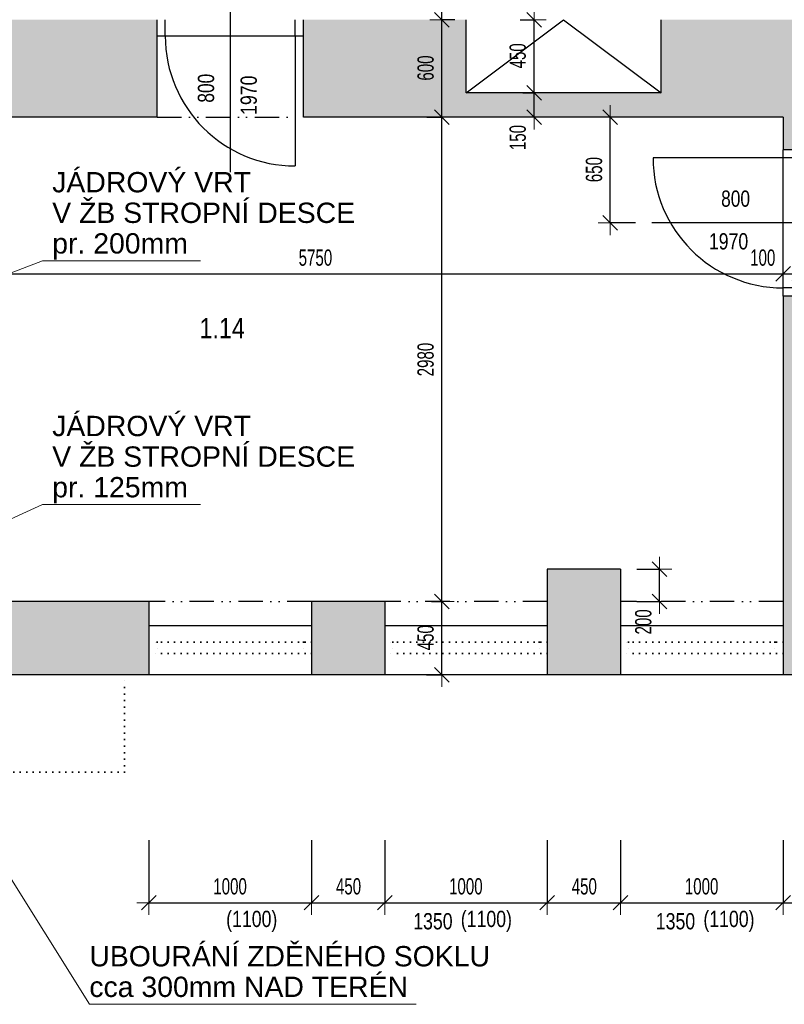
# Model space of a CAD drawing. Header units: millimetres. Extents: x -19215 to 25158, y -68454 to -42345.
# Tile 14 of 23: x 7632 to 12335, y -59625 to -53567. Entities that reach past the tile are written whole.
import ezdxf

# ---------------------------------------------------------------- set-up
doc = ezdxf.new("R2010")
doc.units = ezdxf.units.MM
doc.header["$PDMODE"] = 65
doc.linetypes.add('JIS_09_15', pattern=[300, 150, -50, 0, -50, 0, -50])
doc.linetypes.add('Teckovana 0.5x_2', pattern=[40, 0, -40])
for name, color, linetype, lineweight in [('XR$1$1.NP - STÁVAJÍCÍ_1', 7, 'Continuous', 25), ('XR$2$1.NP - KOTY_1', 7, 'Continuous', 25), ('XR$3$BOURÁNÍ_1', 7, 'Continuous', 25)]:
    doc.layers.add(name, color=color, linetype=linetype, lineweight=lineweight)
doc.styles.add('ARIAL', font='ARIAL.TTF')
doc.styles.add('ARIALNARROW', font='ARIALN.TTF')
doc.dimstyles.new('DIMSTYLE_11', dxfattribs={"dimtxt": 100, "dimasz": 150, "dimexe": 0, "dimexo": 0, "dimgap": 50, "dimtad": 2, "dimdec": 0, "dimrnd": 5, "dimdsep": 46, "dimtxsty": 'ARIALNARROW', "dimblk1": 'ALL_ML_STRICH', "dimblk2": 'ALL_ML_STRICH', "dimsah": 1, "dimcen": 0, "dimclrd": 96, "dimclre": 96, "dimclrt": 96, "dimadec": 0, "dimazin": 0, "dimtfac": 1, "dimtdec": 0, "dimtix": 1, "dimtmove": 2, "dimatfit": 3, "dimfxl": 0, "dimtvp": 1.2, "dimtzin": 0, "dimlwd": 0, "dimlwe": 13, "dimarcsym": 0})
doc.dimstyles.new('DIMSTYLE_2', dxfattribs={"dimtxt": 100, "dimasz": 150, "dimexe": 0, "dimexo": 0, "dimgap": 50, "dimtad": 2, "dimdec": 0, "dimrnd": 5, "dimdsep": 46, "dimtxsty": 'ARIALNARROW', "dimblk1": 'ALL_ML_STRICH', "dimblk2": 'ALL_ML_STRICH', "dimsah": 1, "dimcen": 0, "dimclrd": 96, "dimclre": 96, "dimclrt": 96, "dimadec": 0, "dimazin": 0, "dimtfac": 1, "dimtdec": 0, "dimtix": 1, "dimtmove": 2, "dimatfit": 3, "dimfxl": 0, "dimtzin": 0, "dimlwd": 0, "dimlwe": 13, "dimarcsym": 0})
doc.dimstyles.new('DIMSTYLE_3', dxfattribs={"dimtxt": 100, "dimasz": 150, "dimexe": 0, "dimexo": 0, "dimgap": 50, "dimtad": 2, "dimdec": 0, "dimrnd": 5, "dimdsep": 46, "dimtxsty": 'ARIALNARROW', "dimblk1": 'ALL_ML_STRICH', "dimblk2": 'ALL_ML_STRICH', "dimsah": 1, "dimcen": 0, "dimclrd": 96, "dimclre": 96, "dimclrt": 96, "dimadec": 0, "dimazin": 0, "dimtfac": 1, "dimtdec": 0, "dimtix": 1, "dimtmove": 2, "dimatfit": 3, "dimfxl": 0, "dimtzin": 0, "dimlwd": 0, "dimlwe": 13, "dimarcsym": 0})

# ---------------------------------------------------------------- blocks, each defined once
blk = doc.blocks.new('ALL_ML_STRICH')
at = {"color": 0, "linetype": 'ByBlock', "lineweight": -2}
for p, q in [((0, -0.5), (0, 0.5)), ((-1, 0), (0.5, 0)), ((-0.3, -0.3), (0.3, 0.3))]:
    blk.add_line(p, q, dxfattribs=at)
blk = doc.blocks.new('*D5')
at = {"layer": 'DEFPOINTS', "color": 96, "linetype": 'Continuous', "lineweight": 13}
for p in [(10877.2, -58514.7), (11327.2, -58514.7), (10877.2, -58999.3)]:
    blk.add_point(p, dxfattribs=at)
at = {"layer": 'XR$1$1.NP - STÁVAJÍCÍ_1', "color": 96, "linetype": 'Continuous', "lineweight": -2}
for p, q in [((10877.2, -58614.7), (10877.2, -58999.3)), ((11327.2, -58614.7), (11327.2, -58999.3)), ((10877.2, -58999.3), (11327.2, -58999.3))]:
    blk.add_line(p, q, dxfattribs=at)
at = {"layer": 'XR$1$1.NP - STÁVAJÍCÍ_1', "color": 96, "linetype": 'Continuous', "lineweight": 13, "xscale": 150, "yscale": 150, "zscale": 150, "rotation": 180}
blk.add_blockref('ALL_ML_STRICH', (10877.2, -58999.3), dxfattribs=at)
at = {"layer": 'XR$1$1.NP - STÁVAJÍCÍ_1', "color": 96, "linetype": 'Continuous', "lineweight": 13, "xscale": 150, "yscale": 150, "zscale": 150}
blk.add_blockref('ALL_ML_STRICH', (11327.2, -58999.3), dxfattribs=at)
at = {"layer": 'XR$1$1.NP - STÁVAJÍCÍ_1', "color": 96, "linetype": 'Continuous', "lineweight": 13, "insert": (11104.7, -58899.3), "char_height": 100, "width": 243.429, "attachment_point": 5, "style": 'ARIALNARROW'}
blk.add_mtext('\\W0.81;\\A1;{450}', dxfattribs=at)
blk = doc.blocks.new('*D9')
at = {"layer": 'DEFPOINTS', "color": 96, "linetype": 'Continuous', "lineweight": 13}
for p in [(11327.2, -58514.7), (12327.2, -58514.7), (11327.2, -58999.3)]:
    blk.add_point(p, dxfattribs=at)
at = {"layer": 'XR$1$1.NP - STÁVAJÍCÍ_1', "color": 96, "linetype": 'Continuous', "lineweight": -2}
for p, q in [((11327.2, -58614.7), (11327.2, -58999.3)), ((12327.2, -58614.7), (12327.2, -58999.3)), ((11327.2, -58999.3), (12327.2, -58999.3))]:
    blk.add_line(p, q, dxfattribs=at)
at = {"layer": 'XR$1$1.NP - STÁVAJÍCÍ_1', "color": 96, "linetype": 'Continuous', "lineweight": 13, "xscale": 150, "yscale": 150, "zscale": 150, "rotation": 180}
blk.add_blockref('ALL_ML_STRICH', (11327.2, -58999.3), dxfattribs=at)
at = {"layer": 'XR$1$1.NP - STÁVAJÍCÍ_1', "color": 96, "linetype": 'Continuous', "lineweight": 13, "xscale": 150, "yscale": 150, "zscale": 150}
blk.add_blockref('ALL_ML_STRICH', (12327.2, -58999.3), dxfattribs=at)
at = {"layer": 'XR$1$1.NP - STÁVAJÍCÍ_1', "color": 96, "linetype": 'Continuous', "lineweight": 13, "insert": (11826.1, -58899.3), "char_height": 100, "width": 324.571, "attachment_point": 5, "style": 'ARIALNARROW'}
blk.add_mtext('\\W0.81;\\A1;{1000}', dxfattribs=at)
blk = doc.blocks.new('*D10')
at = {"layer": 'DEFPOINTS', "color": 96, "linetype": 'Continuous', "lineweight": 13}
for p in [(12327.2, -58514.7), (12777.2, -58514.7), (12327.2, -58999.3)]:
    blk.add_point(p, dxfattribs=at)
at = {"layer": 'XR$1$1.NP - STÁVAJÍCÍ_1', "color": 96, "linetype": 'Continuous', "lineweight": -2}
for p, q in [((12327.2, -58614.7), (12327.2, -58999.3)), ((12777.2, -58614.7), (12777.2, -58999.3)), ((12327.2, -58999.3), (12777.2, -58999.3))]:
    blk.add_line(p, q, dxfattribs=at)
at = {"layer": 'XR$1$1.NP - STÁVAJÍCÍ_1', "color": 96, "linetype": 'Continuous', "lineweight": 13, "xscale": 150, "yscale": 150, "zscale": 150, "rotation": 180}
blk.add_blockref('ALL_ML_STRICH', (12327.2, -58999.3), dxfattribs=at)
at = {"layer": 'XR$1$1.NP - STÁVAJÍCÍ_1', "color": 96, "linetype": 'Continuous', "lineweight": 13, "xscale": 150, "yscale": 150, "zscale": 150}
blk.add_blockref('ALL_ML_STRICH', (12777.2, -58999.3), dxfattribs=at)
at = {"layer": 'XR$1$1.NP - STÁVAJÍCÍ_1', "color": 96, "linetype": 'Continuous', "lineweight": 13, "insert": (12554.7, -58899.3), "char_height": 100, "width": 243.429, "attachment_point": 5, "style": 'ARIALNARROW'}
blk.add_mtext('\\W0.81;\\A1;{450}', dxfattribs=at)
blk = doc.blocks.new('*D14')
at = {"layer": 'DEFPOINTS', "color": 96, "linetype": 'Continuous', "lineweight": 13}
for p in [(8427.2, -58514.7), (9427.2, -58514.7), (8427.2, -58999.3)]:
    blk.add_point(p, dxfattribs=at)
at = {"layer": 'XR$1$1.NP - STÁVAJÍCÍ_1', "color": 96, "linetype": 'Continuous', "lineweight": -2}
for p, q in [((8427.2, -58614.7), (8427.2, -58999.3)), ((9427.2, -58614.7), (9427.2, -58999.3)), ((8427.2, -58999.3), (9427.2, -58999.3))]:
    blk.add_line(p, q, dxfattribs=at)
at = {"layer": 'XR$1$1.NP - STÁVAJÍCÍ_1', "color": 96, "linetype": 'Continuous', "lineweight": 13, "xscale": 150, "yscale": 150, "zscale": 150, "rotation": 180}
blk.add_blockref('ALL_ML_STRICH', (8427.2, -58999.3), dxfattribs=at)
at = {"layer": 'XR$1$1.NP - STÁVAJÍCÍ_1', "color": 96, "linetype": 'Continuous', "lineweight": 13, "xscale": 150, "yscale": 150, "zscale": 150}
blk.add_blockref('ALL_ML_STRICH', (9427.2, -58999.3), dxfattribs=at)
at = {"layer": 'XR$1$1.NP - STÁVAJÍCÍ_1', "color": 96, "linetype": 'Continuous', "lineweight": 13, "insert": (8926.1, -58899.3), "char_height": 100, "width": 324.571, "attachment_point": 5, "style": 'ARIALNARROW'}
blk.add_mtext('\\W0.81;\\A1;{1000}', dxfattribs=at)
blk = doc.blocks.new('*D15')
at = {"layer": 'DEFPOINTS', "color": 96, "linetype": 'Continuous', "lineweight": 13}
for p in [(9427.2, -58514.7), (9877.2, -58514.7), (9427.2, -58999.3)]:
    blk.add_point(p, dxfattribs=at)
at = {"layer": 'XR$1$1.NP - STÁVAJÍCÍ_1', "color": 96, "linetype": 'Continuous', "lineweight": -2}
for p, q in [((9427.2, -58614.7), (9427.2, -58999.3)), ((9877.2, -58614.7), (9877.2, -58999.3)), ((9427.2, -58999.3), (9877.2, -58999.3))]:
    blk.add_line(p, q, dxfattribs=at)
at = {"layer": 'XR$1$1.NP - STÁVAJÍCÍ_1', "color": 96, "linetype": 'Continuous', "lineweight": 13, "xscale": 150, "yscale": 150, "zscale": 150, "rotation": 180}
blk.add_blockref('ALL_ML_STRICH', (9427.2, -58999.3), dxfattribs=at)
at = {"layer": 'XR$1$1.NP - STÁVAJÍCÍ_1', "color": 96, "linetype": 'Continuous', "lineweight": 13, "xscale": 150, "yscale": 150, "zscale": 150}
blk.add_blockref('ALL_ML_STRICH', (9877.2, -58999.3), dxfattribs=at)
at = {"layer": 'XR$1$1.NP - STÁVAJÍCÍ_1', "color": 96, "linetype": 'Continuous', "lineweight": 13, "insert": (9654.7, -58899.3), "char_height": 100, "width": 243.429, "attachment_point": 5, "style": 'ARIALNARROW'}
blk.add_mtext('\\W0.81;\\A1;{450}', dxfattribs=at)
blk = doc.blocks.new('*D16')
at = {"layer": 'DEFPOINTS', "color": 96, "linetype": 'Continuous', "lineweight": 13}
for p in [(9877.2, -58514.7), (10877.2, -58514.7), (9877.2, -58999.3)]:
    blk.add_point(p, dxfattribs=at)
at = {"layer": 'XR$1$1.NP - STÁVAJÍCÍ_1', "color": 96, "linetype": 'Continuous', "lineweight": -2}
for p, q in [((9877.2, -58614.7), (9877.2, -58999.3)), ((10877.2, -58614.7), (10877.2, -58999.3)), ((9877.2, -58999.3), (10877.2, -58999.3))]:
    blk.add_line(p, q, dxfattribs=at)
at = {"layer": 'XR$1$1.NP - STÁVAJÍCÍ_1', "color": 96, "linetype": 'Continuous', "lineweight": 13, "xscale": 150, "yscale": 150, "zscale": 150, "rotation": 180}
blk.add_blockref('ALL_ML_STRICH', (9877.2, -58999.3), dxfattribs=at)
at = {"layer": 'XR$1$1.NP - STÁVAJÍCÍ_1', "color": 96, "linetype": 'Continuous', "lineweight": 13, "xscale": 150, "yscale": 150, "zscale": 150}
blk.add_blockref('ALL_ML_STRICH', (10877.2, -58999.3), dxfattribs=at)
at = {"layer": 'XR$1$1.NP - STÁVAJÍCÍ_1', "color": 96, "linetype": 'Continuous', "lineweight": 13, "insert": (10376.1, -58899.3), "char_height": 100, "width": 324.571, "attachment_point": 5, "style": 'ARIALNARROW'}
blk.add_mtext('\\W0.81;\\A1;{1000}', dxfattribs=at)
blk = doc.blocks.new('*D109')
at = {"layer": 'DEFPOINTS', "color": 96, "linetype": 'Continuous', "lineweight": 13}
for p in [(6577.2, -55131.1), (12327.2, -55131.1), (6577.2, -55293.4)]:
    blk.add_point(p, dxfattribs=at)
at = {"layer": 'XR$2$1.NP - KOTY_1', "color": 96, "linetype": 'Continuous', "lineweight": -2}
for p, q in [((6577.2, -55193.4), (6577.2, -55131.1)), ((6577.2, -55131.1), (12327.2, -55131.1)), ((12327.2, -55131.1), (12327.2, -55131.1))]:
    blk.add_line(p, q, dxfattribs=at)
at = {"layer": 'XR$2$1.NP - KOTY_1', "color": 96, "linetype": 'Continuous', "lineweight": 13, "xscale": 150, "yscale": 150, "zscale": 150, "rotation": 180}
blk.add_blockref('ALL_ML_STRICH', (6577.2, -55131.1), dxfattribs=at)
at = {"layer": 'XR$2$1.NP - KOTY_1', "color": 96, "linetype": 'Continuous', "lineweight": 13, "xscale": 150, "yscale": 150, "zscale": 150}
blk.add_blockref('ALL_ML_STRICH', (12327.2, -55131.1), dxfattribs=at)
at = {"layer": 'XR$2$1.NP - KOTY_1', "color": 96, "linetype": 'Continuous', "lineweight": 13, "insert": (9451.1, -55031.1), "char_height": 100, "width": 324.571, "attachment_point": 5, "style": 'ARIALNARROW'}
blk.add_mtext('\\W0.81;\\A1;{5750}', dxfattribs=at)
blk = doc.blocks.new('*D110')
at = {"layer": 'DEFPOINTS', "color": 96, "linetype": 'Continuous', "lineweight": 13}
for p in [(12327.2, -55131.1), (12327.2, -55131.1), (12427.2, -55131.1)]:
    blk.add_point(p, dxfattribs=at)
at = {"layer": 'XR$2$1.NP - KOTY_1', "color": 96, "linetype": 'Continuous', "lineweight": -2}
for p, q in [((12327.2, -55131.1), (12327.2, -55131.1)), ((12327.2, -55131.1), (12427.2, -55131.1)), ((12427.2, -55131.1), (12427.2, -55131.1))]:
    blk.add_line(p, q, dxfattribs=at)
at = {"layer": 'XR$2$1.NP - KOTY_1', "color": 96, "linetype": 'Continuous', "lineweight": 13, "xscale": 150, "yscale": 150, "zscale": 150, "rotation": 180}
blk.add_blockref('ALL_ML_STRICH', (12327.2, -55131.1), dxfattribs=at)
at = {"layer": 'XR$2$1.NP - KOTY_1', "color": 96, "linetype": 'Continuous', "lineweight": 13, "xscale": 150, "yscale": 150, "zscale": 150}
blk.add_blockref('ALL_ML_STRICH', (12427.2, -55131.1), dxfattribs=at)
at = {"layer": 'XR$2$1.NP - KOTY_1', "color": 96, "linetype": 'Continuous', "lineweight": 13, "insert": (12202, -55031.1), "char_height": 100, "width": 243.429, "attachment_point": 5, "style": 'ARIALNARROW'}
blk.add_mtext('\\W0.81;\\A1;{100}', dxfattribs=at)
blk = doc.blocks.new('*D115')
at = {"layer": 'DEFPOINTS', "color": 96, "linetype": 'Continuous', "lineweight": 13}
for p in [(10208.8, -47606.7), (10208.8, -53566.7), (10228.9, -53566.7)]:
    blk.add_point(p, dxfattribs=at)
at = {"layer": 'XR$2$1.NP - KOTY_1', "color": 96, "linetype": 'Continuous', "lineweight": -2}
for p, q in [((10308.8, -47606.7), (10228.9, -47606.7)), ((10228.9, -53566.7), (10228.9, -47606.7)), ((10308.8, -53566.7), (10228.9, -53566.7))]:
    blk.add_line(p, q, dxfattribs=at)
at = {"layer": 'XR$2$1.NP - KOTY_1', "color": 96, "linetype": 'Continuous', "lineweight": 13, "xscale": 150, "yscale": 150, "zscale": 150}
for p, rotation in [((10228.9, -47606.7), 90), ((10228.9, -53566.7), 270)]:
    blk.add_blockref('ALL_ML_STRICH', p, dxfattribs=dict(at, rotation=rotation))
at = {"layer": 'XR$2$1.NP - KOTY_1', "color": 96, "linetype": 'Continuous', "lineweight": 13, "insert": (10128.9, -50587.7), "char_height": 100, "width": 324.571, "attachment_point": 5, "rotation": 90, "style": 'ARIALNARROW'}
blk.add_mtext('\\W0.81;\\A1;{5960}', dxfattribs=at)
blk = doc.blocks.new('*D117')
at = {"layer": 'DEFPOINTS', "color": 96, "linetype": 'Continuous', "lineweight": 13}
for p in [(10208.8, -53566.7), (10228.9, -54166.7), (10235.7, -54166.7)]:
    blk.add_point(p, dxfattribs=at)
at = {"layer": 'XR$2$1.NP - KOTY_1', "color": 96, "linetype": 'Continuous', "lineweight": -2}
for p, q in [((10308.8, -53566.7), (10228.9, -53566.7)), ((10228.9, -54166.7), (10228.9, -53566.7)), ((10135.7, -54166.7), (10228.9, -54166.7))]:
    blk.add_line(p, q, dxfattribs=at)
at = {"layer": 'XR$2$1.NP - KOTY_1', "color": 96, "linetype": 'Continuous', "lineweight": 13, "xscale": 150, "yscale": 150, "zscale": 150}
for p, rotation in [((10228.9, -53566.7), 90), ((10228.9, -54166.7), 270)]:
    blk.add_blockref('ALL_ML_STRICH', p, dxfattribs=dict(at, rotation=rotation))
at = {"layer": 'XR$2$1.NP - KOTY_1', "color": 96, "linetype": 'Continuous', "lineweight": 13, "insert": (10128.9, -53864.1), "char_height": 100, "width": 243.429, "attachment_point": 5, "rotation": 90, "style": 'ARIALNARROW'}
blk.add_mtext('\\W0.81;\\A1;{600}', dxfattribs=at)
blk = doc.blocks.new('*D118')
at = {"layer": 'DEFPOINTS', "color": 96, "linetype": 'Continuous', "lineweight": 13}
for p in [(10235.7, -54166.7), (10228.9, -57146.7), (10265.8, -57146.7)]:
    blk.add_point(p, dxfattribs=at)
at = {"layer": 'XR$2$1.NP - KOTY_1', "color": 96, "linetype": 'Continuous', "lineweight": -2}
for p, q in [((10135.7, -54166.7), (10228.9, -54166.7)), ((10228.9, -57146.7), (10228.9, -54166.7)), ((10165.8, -57146.7), (10228.9, -57146.7))]:
    blk.add_line(p, q, dxfattribs=at)
at = {"layer": 'XR$2$1.NP - KOTY_1', "color": 96, "linetype": 'Continuous', "lineweight": 13, "xscale": 150, "yscale": 150, "zscale": 150}
for p, rotation in [((10228.9, -54166.7), 90), ((10228.9, -57146.7), 270)]:
    blk.add_blockref('ALL_ML_STRICH', p, dxfattribs=dict(at, rotation=rotation))
at = {"layer": 'XR$2$1.NP - KOTY_1', "color": 96, "linetype": 'Continuous', "lineweight": 13, "insert": (10128.9, -55657.7), "char_height": 100, "width": 324.571, "attachment_point": 5, "rotation": 90, "style": 'ARIALNARROW'}
blk.add_mtext('\\W0.81;\\A1;{2980}', dxfattribs=at)
blk = doc.blocks.new('*D119')
at = {"layer": 'DEFPOINTS', "color": 96, "linetype": 'Continuous', "lineweight": 13}
for p in [(10265.8, -57146.7), (10228.9, -57596.7), (10234.8, -57596.7)]:
    blk.add_point(p, dxfattribs=at)
at = {"layer": 'XR$2$1.NP - KOTY_1', "color": 96, "linetype": 'Continuous', "lineweight": -2}
for p, q in [((10165.8, -57146.7), (10228.9, -57146.7)), ((10228.9, -57596.7), (10228.9, -57146.7)), ((10134.8, -57596.7), (10228.9, -57596.7))]:
    blk.add_line(p, q, dxfattribs=at)
at = {"layer": 'XR$2$1.NP - KOTY_1', "color": 96, "linetype": 'Continuous', "lineweight": 13, "xscale": 150, "yscale": 150, "zscale": 150}
for p, rotation in [((10228.9, -57146.7), 90), ((10228.9, -57596.7), 270)]:
    blk.add_blockref('ALL_ML_STRICH', p, dxfattribs=dict(at, rotation=rotation))
at = {"layer": 'XR$2$1.NP - KOTY_1', "color": 96, "linetype": 'Continuous', "lineweight": 13, "insert": (10128.9, -57369.1), "char_height": 100, "width": 243.429, "attachment_point": 5, "rotation": 90, "style": 'ARIALNARROW'}
blk.add_mtext('\\W0.81;\\A1;{450}', dxfattribs=at)
blk = doc.blocks.new('*D121')
at = {"layer": 'DEFPOINTS', "color": 96, "linetype": 'Continuous', "lineweight": 13}
for p in [(10811, -53566.7), (10795.5, -54016.7), (10825.9, -54016.7)]:
    blk.add_point(p, dxfattribs=at)
at = {"layer": 'XR$2$1.NP - KOTY_1', "color": 96, "linetype": 'Continuous', "lineweight": -2}
for p, q in [((10711, -53566.7), (10795.5, -53566.7)), ((10795.5, -54016.7), (10795.5, -53566.7)), ((10725.9, -54016.7), (10795.5, -54016.7))]:
    blk.add_line(p, q, dxfattribs=at)
at = {"layer": 'XR$2$1.NP - KOTY_1', "color": 96, "linetype": 'Continuous', "lineweight": 13, "xscale": 150, "yscale": 150, "zscale": 150}
for p, rotation in [((10795.5, -53566.7), 90), ((10795.5, -54016.7), 270)]:
    blk.add_blockref('ALL_ML_STRICH', p, dxfattribs=dict(at, rotation=rotation))
at = {"layer": 'XR$2$1.NP - KOTY_1', "color": 96, "linetype": 'Continuous', "lineweight": 13, "insert": (10695.5, -53789.1), "char_height": 100, "width": 243.429, "attachment_point": 5, "rotation": 90, "style": 'ARIALNARROW'}
blk.add_mtext('\\W0.81;\\A1;{450}', dxfattribs=at)
blk = doc.blocks.new('*D122')
at = {"layer": 'DEFPOINTS', "color": 96, "linetype": 'Continuous', "lineweight": 13}
for p in [(10825.9, -54016.7), (10777.7, -54166.7), (10795.5, -54166.7)]:
    blk.add_point(p, dxfattribs=at)
at = {"layer": 'XR$2$1.NP - KOTY_1', "color": 96, "linetype": 'Continuous', "lineweight": -2}
for p, q in [((10725.9, -54016.7), (10795.5, -54016.7)), ((10795.5, -54166.7), (10795.5, -54016.7)), ((10877.7, -54166.7), (10795.5, -54166.7))]:
    blk.add_line(p, q, dxfattribs=at)
at = {"layer": 'XR$2$1.NP - KOTY_1', "color": 96, "linetype": 'Continuous', "lineweight": 13, "xscale": 150, "yscale": 150, "zscale": 150}
for p, rotation in [((10795.5, -54016.7), 90), ((10795.5, -54166.7), 270)]:
    blk.add_blockref('ALL_ML_STRICH', p, dxfattribs=dict(at, rotation=rotation))
at = {"layer": 'XR$2$1.NP - KOTY_1', "color": 96, "linetype": 'Continuous', "lineweight": 13, "insert": (10695.5, -54291.8), "char_height": 100, "width": 243.429, "attachment_point": 5, "rotation": 90, "style": 'ARIALNARROW'}
blk.add_mtext('\\W0.81;\\A1;{150}', dxfattribs=at)
blk = doc.blocks.new('*D127')
at = {"layer": 'DEFPOINTS', "color": 96, "linetype": 'Continuous', "lineweight": 13}
for p in [(11327.2, -56946.7), (11327.2, -57146.7), (11567.8, -57146.7)]:
    blk.add_point(p, dxfattribs=at)
at = {"layer": 'XR$2$1.NP - KOTY_1', "color": 96, "linetype": 'Continuous', "lineweight": -2}
for p, q in [((11427.2, -56946.7), (11567.8, -56946.7)), ((11567.8, -57146.7), (11567.8, -56946.7)), ((11427.2, -57146.7), (11567.8, -57146.7))]:
    blk.add_line(p, q, dxfattribs=at)
at = {"layer": 'XR$2$1.NP - KOTY_1', "color": 96, "linetype": 'Continuous', "lineweight": 13, "xscale": 150, "yscale": 150, "zscale": 150}
for p, rotation in [((11567.8, -56946.7), 90), ((11567.8, -57146.7), 270)]:
    blk.add_blockref('ALL_ML_STRICH', p, dxfattribs=dict(at, rotation=rotation))
at = {"layer": 'XR$2$1.NP - KOTY_1', "color": 96, "linetype": 'Continuous', "lineweight": 13, "insert": (11467.8, -57271.8), "char_height": 100, "width": 243.429, "attachment_point": 5, "rotation": 90, "style": 'ARIALNARROW'}
blk.add_mtext('\\W0.81;\\A1;{200}', dxfattribs=at)
blk = doc.blocks.new('*D164')
at = {"layer": 'DEFPOINTS', "color": 96, "linetype": 'Continuous', "lineweight": 13}
for p in [(11519.1, -54166.7), (11264.6, -54816.7), (11519.1, -54816.7)]:
    blk.add_point(p, dxfattribs=at)
at = {"layer": 'XR$2$1.NP - KOTY_1', "color": 96, "linetype": 'Continuous', "lineweight": -2}
for p, q in [((11419.1, -54166.7), (11264.6, -54166.7)), ((11264.6, -54816.7), (11264.6, -54166.7)), ((11419.1, -54816.7), (11264.6, -54816.7))]:
    blk.add_line(p, q, dxfattribs=at)
at = {"layer": 'XR$2$1.NP - KOTY_1', "color": 96, "linetype": 'Continuous', "lineweight": 13, "xscale": 150, "yscale": 150, "zscale": 150}
for p, rotation in [((11264.6, -54166.7), 90), ((11264.6, -54816.7), 270)]:
    blk.add_blockref('ALL_ML_STRICH', p, dxfattribs=dict(at, rotation=rotation))
at = {"layer": 'XR$2$1.NP - KOTY_1', "color": 96, "linetype": 'Continuous', "lineweight": 13, "insert": (11164.6, -54489.1), "char_height": 100, "width": 243.429, "attachment_point": 5, "rotation": 90, "style": 'ARIALNARROW'}
blk.add_mtext('\\W0.81;\\A1;{650}', dxfattribs=at)

msp = doc.modelspace()

# ---------------------------------------------------------------- hatches: boundary and pattern name
at = {"layer": 'XR$1$1.NP - STÁVAJÍCÍ_1', "linetype": 'Continuous', "lineweight": 13}
for points in [[(6227.2, -53566.7), (5377.2, -53566.7), (5377.2, -51166.7), (5227.2, -51166.7), (5227.2, -54266.7), (5377.2, -54266.7), (5377.2, -54166.7), (8477.2, -54166.7), (8477.2, -53566.7), (7527.2, -53566.7), (7527.2, -54016.7), (6227.2, -54016.7)], [(11577.2, -54016.7), (10377.2, -54016.7), (10377.2, -53566.7), (9377.2, -53566.7), (9377.2, -54166.7), (12327.2, -54166.7), (12327.2, -54366.7), (12427.2, -54366.7), (12427.2, -54166.7), (12577.2, -54166.7), (12577.2, -53566.7), (11577.2, -53566.7)], [(5377.2, -55166.7), (5227.2, -55166.7), (5227.2, -55336.7), (5002.2, -55336.7), (5002.2, -55486.7), (6427.2, -55486.7), (6427.2, -57976.7), (6877.2, -57976.7), (6877.2, -57596.7), (8427.2, -57596.7), (8427.2, -57146.7), (6577.2, -57146.7), (6577.2, -55336.7), (5377.2, -55336.7)], [(12427.2, -55266.7), (12327.2, -55266.7), (12327.2, -57596.7), (12777.2, -57596.7), (12777.2, -57146.7), (12427.2, -57146.7)], [(10877.2, -57596.7), (11327.2, -57596.7), (11327.2, -56946.7), (10877.2, -56946.7)], [(9427.2, -57596.7), (9877.2, -57596.7), (9877.2, -57146.7), (9427.2, -57146.7)]]:
    msp.add_hatch(color=254, dxfattribs=at).paths.add_polyline_path(points)

# ---------------------------------------------------------------- linework, layer by layer
at = {"layer": 'XR$1$1.NP - STÁVAJÍCÍ_1', "color": 250, "linetype": 'Continuous', "lineweight": 25}
for p, q in [((8477.2, -54166.7), (8477.2, -53566.7)), ((8527.2, -53666.7), (8527.2, -53566.7)), ((9327.2, -53666.7), (9327.2, -53566.7)), ((9377.2, -54166.7), (9377.2, -53566.7)), ((10377.2, -54016.7), (10377.2, -53566.7)), ((10377.2, -54016.7), (10977.2, -53566.7)), ((10977.2, -53566.7), (11577.2, -54016.7)), ((11577.2, -54016.7), (11577.2, -53566.7)), ((8477.2, -53666.7), (9377.2, -53666.7)), ((9327.2, -53666.7), (9327.2, -54466.7)), ((11577.2, -54016.7), (10377.2, -54016.7)), ((8477.2, -54166.7), (5377.2, -54166.7)), ((12327.2, -54166.7), (9377.2, -54166.7)), ((12327.2, -54166.7), (12327.2, -54366.7)), ((12427.2, -54366.7), (12327.2, -54366.7)), ((12327.2, -55266.7), (12327.2, -54366.7)), ((12327.2, -54416.7), (11527.2, -54416.7)), ((12427.2, -54416.7), (12327.2, -54416.7)), ((12427.2, -55216.7), (12327.2, -55216.7)), ((12427.2, -55266.7), (12327.2, -55266.7)), ((12327.2, -55266.7), (12327.2, -57596.7)), ((11327.2, -56946.7), (10877.2, -56946.7)), ((10877.2, -56946.7), (10877.2, -57596.7)), ((11327.2, -56946.7), (11327.2, -57596.7)), ((8427.2, -57146.7), (6577.2, -57146.7)), ((8427.2, -57146.7), (8427.2, -57596.7)), ((9427.2, -57146.7), (9427.2, -57596.7)), ((9877.2, -57146.7), (9427.2, -57146.7)), ((9877.2, -57146.7), (9877.2, -57596.7)), ((9427.2, -57296.7), (8427.2, -57296.7)), ((10877.2, -57296.7), (9877.2, -57296.7)), ((12327.2, -57296.7), (11327.2, -57296.7)), ((8427.2, -57596.7), (6877.2, -57596.7)), ((9427.2, -57596.7), (8427.2, -57596.7)), ((9877.2, -57596.7), (9427.2, -57596.7)), ((10877.2, -57596.7), (9877.2, -57596.7)), ((11327.2, -57596.7), (10877.2, -57596.7)), ((12327.2, -57596.7), (11327.2, -57596.7)), ((12777.2, -57596.7), (12327.2, -57596.7))]:
    msp.add_line(p, q, dxfattribs=at)
at = {"layer": 'XR$1$1.NP - STÁVAJÍCÍ_1', "color": 250, "linetype": 'JIS_09_15', "lineweight": 25}
for p, q in [((8477.2, -54166.7), (9377.2, -54166.7)), ((9427.2, -57146.7), (8427.2, -57146.7)), ((10877.2, -57146.7), (9877.2, -57146.7)), ((12327.2, -57146.7), (11327.2, -57146.7))]:
    msp.add_line(p, q, dxfattribs=at)
at = {"layer": 'XR$1$1.NP - STÁVAJÍCÍ_1', "color": 7, "linetype": 'Continuous', "lineweight": 13}
for p, q in [((7773.3, -55049.7), (6303.4, -55615.6)), ((7773.3, -56549.7), (6638.6, -57064.5))]:
    msp.add_line(p, q, dxfattribs=at)
at = {"layer": 'XR$1$1.NP - STÁVAJÍCÍ_1', "color": 7, "linetype": 'Teckovana 0.5x_2', "lineweight": 35}
for p, q in [((9427.2, -57396.7), (8427.2, -57396.7)), ((8477.2, -57396.7), (8477.2, -57466.7)), ((9377.2, -57396.7), (9377.2, -57466.7)), ((10877.2, -57396.7), (9877.2, -57396.7)), ((9927.2, -57396.7), (9927.2, -57466.7)), ((10827.2, -57396.7), (10827.2, -57466.7)), ((12327.2, -57396.7), (11327.2, -57396.7)), ((11377.2, -57396.7), (11377.2, -57466.7)), ((12277.2, -57396.7), (12277.2, -57466.7)), ((9427.2, -57466.7), (8427.2, -57466.7)), ((10877.2, -57466.7), (9877.2, -57466.7)), ((12327.2, -57466.7), (11327.2, -57466.7)), ((8277.2, -58196.7), (8277.2, -57596.7)), ((8277.2, -58196.7), (7477.2, -58196.7))]:
    msp.add_line(p, q, dxfattribs=at)
at = {"layer": 'XR$1$1.NP - STÁVAJÍCÍ_1', "color": 250, "linetype": 'Continuous', "lineweight": 25}
for centre in [(9327.2, -53666.7), (12327.2, -54416.7)]:
    msp.add_arc(centre, 800, 180, 270, dxfattribs=at)
at = {"layer": 'XR$2$1.NP - KOTY_1', "color": 96, "linetype": 'Continuous', "lineweight": 25}
for p, q in [((8927.2, -53223.2), (8927.2, -54504.2)), ((12800.1, -54816.7), (11519.1, -54816.7))]:
    msp.add_line(p, q, dxfattribs=at)
at = {"layer": 'XR$3$BOURÁNÍ_1', "color": 7, "linetype": 'Continuous', "lineweight": 13}
for p, q in [((7773.3, -55049.7), (8743.3, -55049.7)), ((7773.3, -56549.7), (8743.3, -56549.7)), ((7477.2, -58690.5), (8060.7, -59624.6)), ((8060.7, -59624.6), (10070.7, -59624.6))]:
    msp.add_line(p, q, dxfattribs=at)

# ---------------------------------------------------------------- texts
at = {"layer": 'XR$1$1.NP - STÁVAJÍCÍ_1', "color": 250, "linetype": 'Continuous', "lineweight": 25, "insert": (8738.3, -55402.1), "char_height": 125, "width": 347.294, "attachment_point": 1, "style": 'ARIAL'}
msp.add_mtext('\\W0.82;1.14', dxfattribs=at)
at = {"layer": 'XR$1$1.NP - STÁVAJÍCÍ_1', "color": 96, "linetype": 'Continuous', "lineweight": 18, "char_height": 100, "attachment_point": 5, "style": 'ARIALNARROW'}
for s, insert, width in [('\\W0.95;(1100)', (9059.4, -59114.1), 376.922), ('\\W0.95;1350', (10173.6, -59114.1), 295.658), ('\\W0.95;(1100)', (10502.4, -59114.1), 376.922), ('\\W0.95;1350', (11665.4, -59114.1), 295.658), ('\\W0.95;(1100)', (11994.2, -59114.1), 376.922)]:
    msp.add_mtext(s, dxfattribs=dict(at, insert=insert, width=width))
at = {"layer": 'XR$2$1.NP - KOTY_1', "color": 96, "linetype": 'Continuous', "lineweight": 18, "char_height": 100, "attachment_point": 5, "rotation": 90, "style": 'ARIALNARROW'}
for s, insert, width in [('\\W0.93;800', (8778.6, -53988.3), 225.547), ('\\W0.95;1970', (9041.3, -54031.5), 295.658)]:
    msp.add_mtext(s, dxfattribs=dict(at, insert=insert, width=width))
at = {"layer": 'XR$2$1.NP - KOTY_1', "color": 96, "linetype": 'Continuous', "lineweight": 18, "char_height": 100, "attachment_point": 5, "style": 'ARIALNARROW'}
for s, insert, width in [('\\W0.93;800', (12035, -54668.2), 225.547), ('\\W0.95;1970', (11991.8, -54930.9), 295.658)]:
    msp.add_mtext(s, dxfattribs=dict(at, insert=insert, width=width))
at = {"layer": 'XR$3$BOURÁNÍ_1', "color": 7, "linetype": 'Continuous', "lineweight": 35, "char_height": 125, "attachment_point": 1, "line_spacing_factor": 0.903614, "style": 'ARIAL'}
for s, insert, width in [('\\A1;{\\fArial|i0|b0;\\H125.000000;\\W1.000000;\\C7;JÁDROVÝ VRT}\\P{\\fArial|i0|b0;\\H125.000000;\\W1.000000;\\C7;V ŽB STROPNÍ DESCE}\\P{\\fArial|i0|b0;\\H125.000000;\\W1.000000;\\C7;pr. 200mm}\\P', (7832.4, -54503.9), 1927.16), ('\\A1;{\\fArial|i0|b0;\\H125.000000;\\W1.000000;\\C7;JÁDROVÝ VRT}\\P{\\fArial|i0|b0;\\H125.000000;\\W1.000000;\\C7;V ŽB STROPNÍ DESCE}\\P{\\fArial|i0|b0;\\H125.000000;\\W1.000000;\\C7;pr. 125mm}\\P', (7832.4, -56003.9), 1927.16), ('\\A1;{\\fArial|i0|b0;\\H125.000000;\\W1.000000;\\C7;UBOURÁNÍ ZDĚNÉHO SOKLU}\\P{\\fArial|i0|b0;\\H125.000000;\\W1.000000;\\C7;cca 300mm NAD TERÉN}\\P', (8060.7, -59266.2), 2533.494)]:
    msp.add_mtext(s, dxfattribs=dict(at, insert=insert, width=width))

# ---------------------------------------------------------------- dimensions: what is measured, and where the dimension line sits
at = {"layer": 'XR$1$1.NP - STÁVAJÍCÍ_1', "color": 96, "linetype": 'Continuous', "lineweight": 13}
for base, p1, p2, dimstyle, picture, middle in [((9427.2, -58999.3), (8427.2, -58614.7), (9427.2, -58614.7), 'DIMSTYLE_3', '*D14', (8926.1, -58899.3)), ((9877.2, -58999.3), (9427.2, -58614.7), (9877.2, -58614.7), 'DIMSTYLE_3', '*D15', (9654.7, -58899.3)), ((10877.2, -58999.3), (9877.2, -58614.7), (10877.2, -58614.7), 'DIMSTYLE_3', '*D16', (10376.1, -58899.3)), ((11327.2, -58999.3), (10877.2, -58614.7), (11327.2, -58614.7), 'DIMSTYLE_2', '*D5', (11104.7, -58899.3)), ((12327.2, -58999.3), (11327.2, -58614.7), (12327.2, -58614.7), 'DIMSTYLE_3', '*D9', (11826.1, -58899.3)), ((12777.2, -58999.3), (12327.2, -58614.7), (12777.2, -58614.7), 'DIMSTYLE_3', '*D10', (12554.7, -58899.3))]:
    dim = msp.add_linear_dim(base=base, p1=p1, p2=p2, dimstyle=dimstyle, override={"dimpost": '<>', "dimclrd": 96, "dimclre": 96, "dimclrt": 96, "dimlwd": 0, "dimlwe": 13}, dxfattribs=at)
    dim.commit()
    dim.dimension.update_dxf_attribs({"geometry": picture, "text_midpoint": middle, "dimtype": 160})
at = {"layer": 'XR$2$1.NP - KOTY_1', "color": 96, "linetype": 'Continuous', "lineweight": 13}
for base, p1, p2, dimstyle, picture, middle in [((10228.9, -47606.7), (10308.8, -53566.7), (10308.8, -47606.7), 'DIMSTYLE_3', '*D115', (10128.9, -50587.7)), ((10228.9, -53566.7), (10135.7, -54166.7), (10308.8, -53566.7), 'DIMSTYLE_3', '*D117', (10128.9, -53864.1)), ((10795.5, -53566.7), (10725.9, -54016.7), (10711, -53566.7), 'DIMSTYLE_3', '*D121', (10695.5, -53789.1)), ((10795.5, -54016.7), (10877.7, -54166.7), (10725.9, -54016.7), 'DIMSTYLE_11', '*D122', (10695.5, -54291.8)), ((10228.9, -54166.7), (10165.8, -57146.7), (10135.7, -54166.7), 'DIMSTYLE_3', '*D118', (10128.9, -55657.7)), ((11264.6, -54166.7), (11419.1, -54816.7), (11419.1, -54166.7), 'DIMSTYLE_3', '*D164', (11164.6, -54489.1)), ((11567.8, -56946.7), (11427.2, -57146.7), (11427.2, -56946.7), 'DIMSTYLE_11', '*D127', (11467.8, -57271.8)), ((10228.9, -57146.7), (10134.8, -57596.7), (10165.8, -57146.7), 'DIMSTYLE_3', '*D119', (10128.9, -57369.1))]:
    dim = msp.add_linear_dim(base=base, p1=p1, p2=p2, angle=90, dimstyle=dimstyle, override={"dimpost": '<>', "dimclrd": 96, "dimclre": 96, "dimclrt": 96, "dimlwd": 0, "dimlwe": 13}, dxfattribs=at)
    dim.commit()
    dim.dimension.update_dxf_attribs({"geometry": picture, "text_midpoint": middle, "dimtype": 160})
for base, p1, p2, dimstyle, picture, middle in [((12327.2, -55131.1), (6577.2, -55193.4), (12327.2, -55131.1), 'DIMSTYLE_3', '*D109', (9451.1, -55031.1)), ((12427.2, -55131.1), (12327.2, -55131.1), (12427.2, -55131.1), 'DIMSTYLE_11', '*D110', (12202, -55031.1))]:
    dim = msp.add_linear_dim(base=base, p1=p1, p2=p2, dimstyle=dimstyle, override={"dimpost": '<>', "dimclrd": 96, "dimclre": 96, "dimclrt": 96, "dimlwd": 0, "dimlwe": 13}, dxfattribs=at)
    dim.commit()
    dim.dimension.update_dxf_attribs({"geometry": picture, "text_midpoint": middle, "dimtype": 160})

doc.saveas('drawing.dxf')
